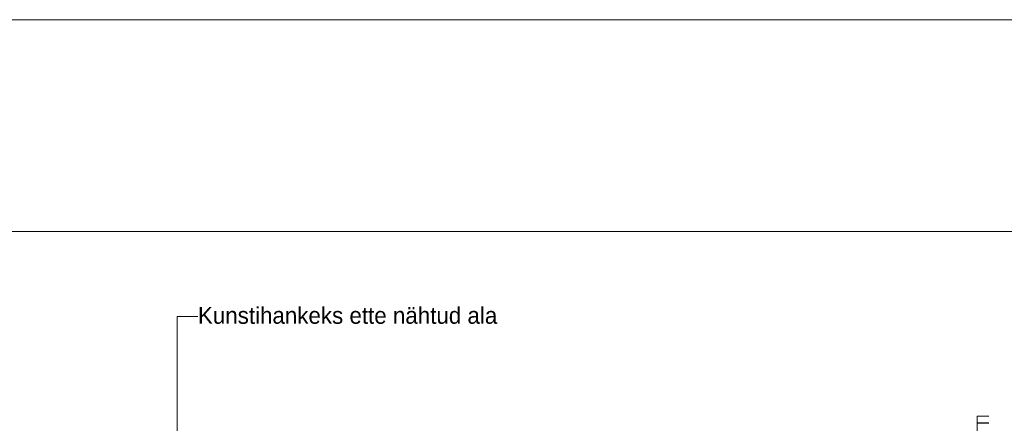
# Paper-space layout 'SA-901 Seinavaade' of a CAD drawing. Header units: millimetres. Extents: x 15 to 415, y 5 to 292.
# Tile 10 of 11: x 230 to 347, y 244 to 292. Entities that reach past the tile are written whole.
import ezdxf
from ezdxf.xclip import XClip

# ---------------------------------------------------------------- set-up
doc = ezdxf.new("R2010")
doc.units = ezdxf.units.MM
doc.header["$MEASUREMENT"] = 0
doc.header["$XCLIPFRAME"] = 2
for name, color, linetype in [('AR - Seinad SS.ol', 7, 'Continuous'), ('AR - Vahelaed', 7, 'Continuous'), ('SA - Kunstihange', 7, 'Continuous'), ('SA - ripplaed', 7, 'Continuous')]:
    doc.layers.add(name, color=color, linetype=linetype)
doc.styles.add('GENERATED_STYLE_5', font='txt')

# ---------------------------------------------------------------- blocks, each defined once
blk = doc.blocks.new('Drawing_1_1', base_point=(59.68, 173.49))
at = {"layer": 'AR - Seinad SS.ol', "color": 7, "linetype": 'Continuous', "lineweight": 15}
blk.add_line((344.2, 243.65), (344.2, 228.18), dxfattribs=at)
at = {"layer": 'AR - Seinad SS.ol', "color": 7, "linetype": 'Continuous', "lineweight": 15, "flags": 128}
blk.add_lwpolyline([(344.2, 244.49), (344.2, 243.69), (344.2, 243.65)], dxfattribs=at)
at = {"layer": 'AR - Vahelaed', "color": 7, "linetype": 'Continuous', "lineweight": 15}
blk.add_line((345.61, 244.49), (344.2, 244.49), dxfattribs=at)
at = {"layer": 'SA - Kunstihange', "color": 7, "linetype": 'Continuous', "lineweight": 9}
for p, q in [((248.46, 221.66), (248.46, 256.46)), ((248.46, 256.46), (250.94, 256.46))]:
    blk.add_line(p, q, dxfattribs=at)
at = {"layer": 'SA - ripplaed', "color": 5, "linetype": 'Continuous', "lineweight": 15}
for p, q in [((345.61, 243.69), (344.2, 243.69)), ((345.61, 243.65), (344.2, 243.65))]:
    blk.add_line(p, q, dxfattribs=at)
at = {"layer": 'SA - Kunstihange', "color": 7, "linetype": 'Continuous', "lineweight": 9, "insert": (250.94, 256.56), "char_height": 2, "attachment_point": 4, "style": 'GENERATED_STYLE_5'}
blk.add_mtext('{\\A1;Kunstihankeks ette nähtud ala}', dxfattribs=at)

psp = doc.layouts.new('SA-901 Seinavaade')

# ---------------------------------------------------------------- linework, layer by layer
at = {"color": 7, "linetype": 'Continuous', "lineweight": 9, "flags": 128}
psp.add_lwpolyline([(15, 292), (415, 292), (415, 5), (15, 5)], close=True, dxfattribs=at)

# ---------------------------------------------------------------- block references
at = {"color": 7, "linetype": 'Continuous', "lineweight": 13}
ref = psp.add_blockref('Drawing_1_1', (59.68, 173.49), dxfattribs=at)
XClip(ref).set_block_clipping_path([(43.7286911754, 55.9171001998), (379.8973894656, 266.6280666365)])

doc.saveas('drawing.dxf')
